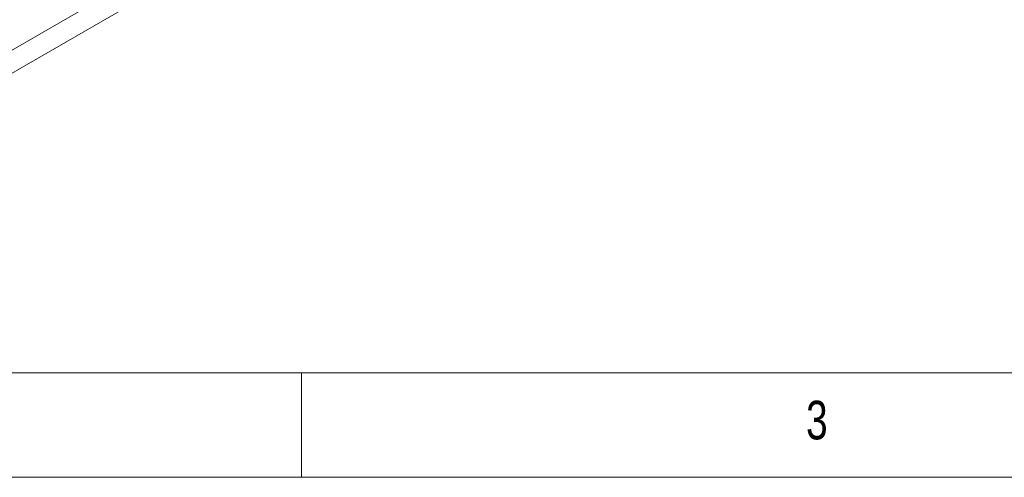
# Model space of a CAD drawing. Header units: inches. Extents: x 0.2 to 16.3, y 0.2 to 11.5.
# Tile 29 of 71: x 3.8 to 5.7, y 0.2 to 1.1. Entities that reach past the tile are written whole.
import ezdxf

# ---------------------------------------------------------------- set-up
doc = ezdxf.new("R2010")
doc.units = ezdxf.units.IN
doc.header["$MEASUREMENT"] = 0
doc.styles.add('SLDTEXTSTYLE0', font='TXT', dxfattribs={"width": 0.75})

msp = doc.modelspace()

# ---------------------------------------------------------------- linework, layer by layer
at = {"color": 7, "linetype": 'Continuous', "lineweight": 15}
for p, q in [((3.2331, 0.6845), (4.6379, 1.4954)), ((3.2331, 0.6409), (4.6379, 1.4519))]:
    msp.add_line(p, q, dxfattribs=at)
at = {"color": 7, "linetype": 'Continuous', "lineweight": 0}
for p, q in [((0.3937, 0.3937), (8.9685, 0.3937)), ((4.3307, 0.3937), (4.3307, 0.1969)), ((0.1969, 0.1969), (16.3386, 0.1969))]:
    msp.add_line(p, q, dxfattribs=at)

# ---------------------------------------------------------------- texts
at = {"color": 7, "linetype": 'Continuous', "lineweight": 0, "insert": (5.2822, 0.3413), "char_height": 0.0729, "attachment_point": 1, "style": 'SLDTEXTSTYLE0'}
msp.add_mtext('3', dxfattribs=at)

doc.saveas('drawing.dxf')
